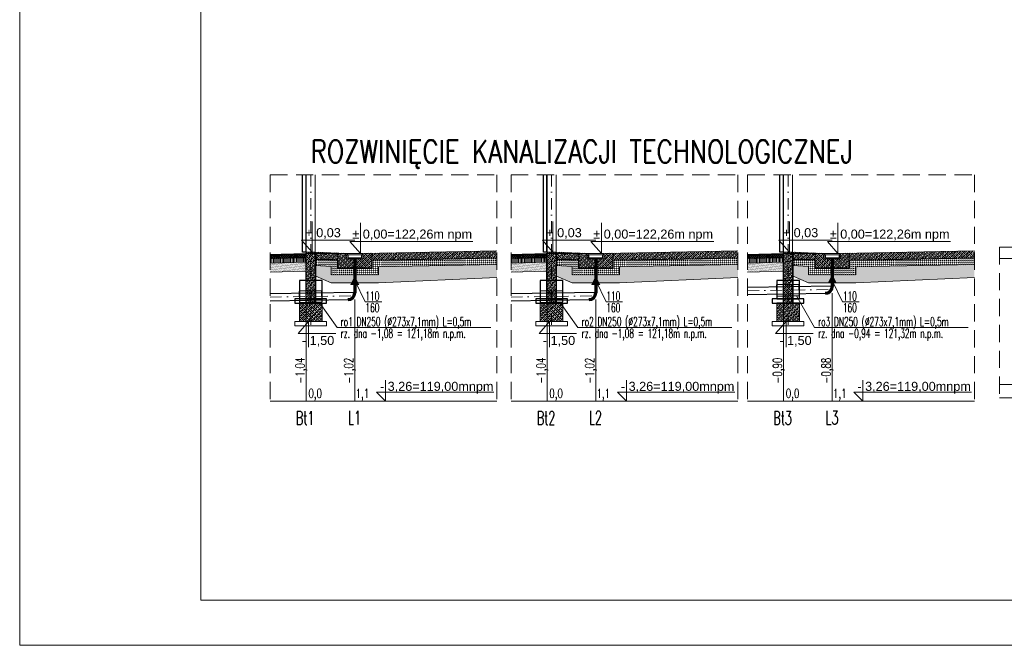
# Model space of a CAD drawing. Header units: millimetres. Extents: x 19155 to 23355, y 9986 to 12956.
# Tile 1 of 3: x 19155 to 21331, y 9986 to 11368. Entities that reach past the tile are written whole.
import ezdxf
from ezdxf.enums import TextEntityAlignment as Align

# ---------------------------------------------------------------- set-up
doc = ezdxf.new("R2010")
doc.units = ezdxf.units.MM
for name, pattern in [('DASHDOTX2', [50.8, 25.4, -12.7, 0, -12.7]), ('DASHED', [19.05, 12.7, -6.35]), ('KRESKOWA', [19.05, 12.7, -6.35])]:
    doc.linetypes.add(name, pattern=pattern)
for name, color, linetype, lineweight in [('A- osie', 7, 'DASHDOTX2', 5), ('A- teren', 7, 'Continuous', 20), ('A-izolacje', 7, 'KRESKOWA', 30), ('A-odwodnienie liniowe', 24, 'Continuous', 15), ('A-rzędne projektowane', 7, 'Continuous', 20), ('A-stolarka', 251, 'Continuous', 15), ('A-Tabelka', 7, 'Continuous', 18), ('A-teren', 7, 'Continuous', 30), ('A-WYMIARY', 7, 'Continuous', 9), ('A-wypełnienie', 252, 'Continuous', 9), ('A-ściany projektowane', 251, 'Continuous', 20), ('S-kan-sanit', 34, 'Continuous', 70), ('S-ks-pion-opis', 34, 'Continuous', 30), ('S-ks-rura_ochronna', 7, 'Continuous', 30), ('S-ks-rura_ochronna-opis', 7, 'Continuous', 20), ('S-ks-rury-opis', 34, 'Continuous', 20), ('S-stropy-profil', 7, 'Continuous', 20), ('S-stropy-rozwinięcie', 7, 'Continuous', 20)]:
    doc.layers.add(name, color=color, linetype=linetype, lineweight=lineweight)
doc.styles.add('OP.3', font='arial.ttf', dxfattribs={"height": 16})
doc.styles.add('SANIT', font='romans.shx', dxfattribs={"width": 0.7})
doc.dimstyles.new('profil-100', dxfattribs={"dimtxt": 20, "dimasz": 0, "dimexe": 10, "dimexo": 10, "dimgap": 2, "dimtad": 1, "dimjust": 2, "dimtih": 1, "dimtoh": 1, "dimdec": 1, "dimlfac": 0.01, "dimrnd": 0.1, "dimzin": 1, "dimtxsty": 'SANIT', "dimblk": 'NONE', "dimcen": 12.5, "dimse1": 1, "dimse2": 1, "dimsd1": 1, "dimsd2": 1, "dimclrd": 7, "dimclre": 7, "dimclrt": 256, "dimadec": 0, "dimazin": 0, "dimtfac": 1, "dimtdec": 1, "dimtofl": 0, "dimtmove": 0, "dimatfit": 2, "dimldrblk": 'NONE', "dimfxl": 0, "dimtolj": 1, "dimtzin": 0, "dimlwd": 0, "dimlwe": 20, "dimarcsym": 0})
doc.dimstyles.new('profil-100-rzedne', dxfattribs={"dimtxt": 20, "dimasz": 0, "dimexe": 10, "dimexo": 10, "dimgap": 0, "dimtad": 1, "dimjust": 1, "dimlfac": 0.01, "dimrnd": 0.0001, "dimzin": 1, "dimtxsty": 'SANIT', "dimblk": 'NONE', "dimcen": 12.5, "dimse1": 1, "dimse2": 1, "dimsd1": 1, "dimsd2": 1, "dimclrd": 7, "dimclre": 7, "dimclrt": 256, "dimadec": 0, "dimazin": 0, "dimtm": 1e-09, "dimtfac": 1, "dimtofl": 0, "dimtmove": 2, "dimatfit": 2, "dimldrblk": 'NONE', "dimfxl": 0, "dimtolj": 1, "dimtzin": 0, "dimlwd": 0, "dimlwe": 20, "dimarcsym": 0})
pattern_1 = [(45, (71.707, 4625.4756), (-4.490128, 4.490128), []), (45, (76.197, 4625.4756), (-4.490128, 4.490128), [3.175, -1.5875])]
pattern_2 = [(45, (604.13, 4625.4756), (-4.490128, 4.490128), []), (45, (608.62, 4625.4756), (-4.490128, 4.490128), [3.175, -1.5875])]
pattern_3 = [(45, (1126.693, 4625.4756), (-4.490128, 4.490128), []), (45, (1131.183, 4625.4756), (-4.490128, 4.490128), [3.175, -1.5875])]

# ---------------------------------------------------------------- blocks, each defined once
blk = doc.blocks.new('*D1457')
at = {"layer": 'Defpoints', "color": 0}
for p in [(19787.9, 10851.9), (19787.9, 10851.9), (19787.9, 10748.3)]:
    blk.add_point(p, dxfattribs=at)
at = {"layer": 'S-stropy-profil', "ltscale": 2, "insert": (19777.4, 10592.8), "char_height": 20, "attachment_point": 5, "rotation": 90, "style": 'SANIT'}
blk.add_mtext('\\A1;-1,04', dxfattribs=at)
blk = doc.blocks.new('_NONE')
at = {"color": 0, "linetype": 'ByBlock'}
blk.add_circle((0, 0), 0.25, dxfattribs=at)
blk = doc.blocks.new('*D1458')
at = {"layer": 'Defpoints', "color": 0}
blk.add_point((19791.1, 10525.9), dxfattribs=at)
blk.add_point((19791.1, 10525.9), dxfattribs=at)
blk.add_point((19791.1, 10525.9), dxfattribs=at)
at = {"layer": 'S-stropy-profil', "ltscale": 2, "insert": (19807.8, 10539.8), "char_height": 20, "attachment_point": 5, "style": 'SANIT'}
blk.add_mtext('\\A1;0,0', dxfattribs=at)
blk = doc.blocks.new('*D1463')
at = {"layer": 'Defpoints', "color": 0}
for p in [(19787.9, 10525.9), (19895.4, 10525.9), (19895.4, 10525.9)]:
    blk.add_point(p, dxfattribs=at)
at = {"layer": 'S-stropy-profil', "ltscale": 2, "insert": (19912.1, 10539.8), "char_height": 20, "attachment_point": 5, "style": 'SANIT'}
blk.add_mtext('\\A1;1,1', dxfattribs=at)
blk = doc.blocks.new('*D1468')
at = {"layer": 'Defpoints', "color": 0}
for p in [(19895.4, 10851.9), (19895.4, 10851.9), (19895.4, 10750.2)]:
    blk.add_point(p, dxfattribs=at)
at = {"layer": 'S-stropy-profil', "ltscale": 2, "insert": (19884.9, 10592.8), "char_height": 20, "attachment_point": 5, "rotation": 90, "style": 'SANIT'}
blk.add_mtext('\\A1;-1,02', dxfattribs=at)
blk = doc.blocks.new('*D1474')
at = {"layer": 'Defpoints', "color": 0}
for p in [(20320.3, 10851.9), (20320.3, 10851.9), (20320.3, 10748.3)]:
    blk.add_point(p, dxfattribs=at)
at = {"layer": 'S-stropy-profil', "ltscale": 2, "insert": (20309.9, 10592.8), "char_height": 20, "attachment_point": 5, "rotation": 90, "style": 'SANIT'}
blk.add_mtext('\\A1;-1,04', dxfattribs=at)
blk = doc.blocks.new('*D1475')
at = {"layer": 'Defpoints', "color": 0}
blk.add_point((20323.5, 10525.9), dxfattribs=at)
blk.add_point((20323.5, 10525.9), dxfattribs=at)
blk.add_point((20323.5, 10525.9), dxfattribs=at)
at = {"layer": 'S-stropy-profil', "ltscale": 2, "insert": (20340.2, 10539.8), "char_height": 20, "attachment_point": 5, "style": 'SANIT'}
blk.add_mtext('\\A1;0,0', dxfattribs=at)
blk = doc.blocks.new('*D1476')
at = {"layer": 'Defpoints', "color": 0}
for p in [(20320.3, 10525.9), (20427.8, 10525.9), (20427.8, 10525.9)]:
    blk.add_point(p, dxfattribs=at)
at = {"layer": 'S-stropy-profil', "ltscale": 2, "insert": (20444.5, 10539.8), "char_height": 20, "attachment_point": 5, "style": 'SANIT'}
blk.add_mtext('\\A1;1,1', dxfattribs=at)
blk = doc.blocks.new('*D1477')
at = {"layer": 'Defpoints', "color": 0}
for p in [(20427.8, 10851.9), (20427.8, 10851.9), (20427.8, 10750.2)]:
    blk.add_point(p, dxfattribs=at)
at = {"layer": 'S-stropy-profil', "ltscale": 2, "insert": (20417.4, 10592.8), "char_height": 20, "attachment_point": 5, "rotation": 90, "style": 'SANIT'}
blk.add_mtext('\\A1;-1,02', dxfattribs=at)
blk = doc.blocks.new('*D1478')
at = {"layer": 'Defpoints', "color": 0}
for p in [(20842.9, 10851.9), (20842.9, 10851.9), (20842.9, 10761.5)]:
    blk.add_point(p, dxfattribs=at)
at = {"layer": 'S-stropy-profil', "ltscale": 2, "insert": (20832.4, 10592.8), "char_height": 20, "attachment_point": 5, "rotation": 90, "style": 'SANIT'}
blk.add_mtext('\\A1;-0,90', dxfattribs=at)
blk = doc.blocks.new('*D1479')
at = {"layer": 'Defpoints', "color": 0}
blk.add_point((20846.1, 10525.9), dxfattribs=at)
blk.add_point((20846.1, 10525.9), dxfattribs=at)
blk.add_point((20846.1, 10525.9), dxfattribs=at)
at = {"layer": 'S-stropy-profil', "ltscale": 2, "insert": (20862.8, 10539.8), "char_height": 20, "attachment_point": 5, "style": 'SANIT'}
blk.add_mtext('\\A1;0,0', dxfattribs=at)
blk = doc.blocks.new('*D1480')
at = {"layer": 'Defpoints', "color": 0}
for p in [(20842.9, 10525.9), (20950.4, 10525.9), (20950.4, 10525.9)]:
    blk.add_point(p, dxfattribs=at)
at = {"layer": 'S-stropy-profil', "ltscale": 2, "insert": (20967, 10539.8), "char_height": 20, "attachment_point": 5, "style": 'SANIT'}
blk.add_mtext('\\A1;1,1', dxfattribs=at)
blk = doc.blocks.new('*D1481')
at = {"layer": 'Defpoints', "color": 0}
for p in [(20950.4, 10851.9), (20950.4, 10851.9), (20950.4, 10764.2)]:
    blk.add_point(p, dxfattribs=at)
at = {"layer": 'S-stropy-profil', "ltscale": 2, "insert": (20939.9, 10592.8), "char_height": 20, "attachment_point": 5, "rotation": 90, "style": 'SANIT'}
blk.add_mtext('\\A1;-0,88', dxfattribs=at)

msp = doc.modelspace()

# ---------------------------------------------------------------- hatches: boundary and pattern name
at = {"layer": 'A- teren', "lineweight": 9, "ltscale": 2, "transparency": 33554687}
h = msp.add_hatch(dxfattribs=at)
h.set_pattern_fill('ANSI37', color=8)
h.set_pattern_definition([(45, (71.7067, 4625.4756), (-2.24506403, 2.24506403), []), (135, (71.7067, 4625.4756), (-2.24506403, -2.24506403), [])])
h.paths.add_polyline_path([(19708.295, 10846.364), (19708.295, 10840.362), (19786.894, 10842.431), (19786.894, 10848.433)])
at = {"layer": 'A- teren', "lineweight": 13, "ltscale": 2, "transparency": 33554687}
h = msp.add_hatch(dxfattribs=at)
h.set_pattern_fill('ANSI31', color=8, angle=45)
h.set_pattern_definition([(90, (71.7067, 4625.4756), (-3.175, 2e-16), [])])
h.paths.add_polyline_path([(19708.295, 10840.362), (19708.295, 10830.358), (19786.894, 10832.427), (19786.894, 10842.431), (19777.394, 10842.181), (19717.394, 10840.601)])
at = {"layer": 'A- teren', "lineweight": 9, "ltscale": 2, "transparency": 33554687}
h = msp.add_hatch(dxfattribs=at)
h.set_pattern_fill('ANSI37', color=8)
h.set_pattern_definition([(45, (604.1297, 4625.4756), (-2.24506403, 2.24506403), []), (135, (604.1297, 4625.4756), (-2.24506403, -2.24506403), [])])
h.paths.add_polyline_path([(20240.718, 10846.364), (20240.718, 10840.362), (20319.317, 10842.431), (20319.317, 10848.433)])
at = {"layer": 'A- teren', "lineweight": 13, "ltscale": 2, "transparency": 33554687}
h = msp.add_hatch(dxfattribs=at)
h.set_pattern_fill('ANSI31', color=8, angle=45)
h.set_pattern_definition([(90, (604.1297, 4625.4756), (-3.175, 2e-16), [])])
h.paths.add_polyline_path([(20240.718, 10840.362), (20240.718, 10830.358), (20319.317, 10832.427), (20319.317, 10842.431), (20309.817, 10842.181), (20249.817, 10840.601)])
at = {"layer": 'A- teren', "lineweight": 9, "ltscale": 2, "transparency": 33554687}
h = msp.add_hatch(dxfattribs=at)
h.set_pattern_fill('ANSI37', color=8)
h.set_pattern_definition([(45, (1126.693, 4625.4756), (-2.24506403, 2.24506403), []), (135, (1126.693, 4625.4756), (-2.24506403, -2.24506403), [])])
h.paths.add_polyline_path([(20763.282, 10846.364), (20763.282, 10840.362), (20841.881, 10842.431), (20841.881, 10848.433)])
at = {"layer": 'A- teren', "lineweight": 13, "ltscale": 2, "transparency": 33554687}
h = msp.add_hatch(dxfattribs=at)
h.set_pattern_fill('ANSI31', color=8, angle=45)
h.set_pattern_definition([(90, (1126.693, 4625.4756), (-3.175, 2e-16), [])])
h.paths.add_polyline_path([(20763.282, 10840.362), (20763.282, 10830.358), (20841.881, 10832.427), (20841.881, 10842.431), (20832.381, 10842.181), (20772.381, 10840.601)])
at = {"layer": 'A- teren', "ltscale": 2, "transparency": 33554687}
h = msp.add_hatch(dxfattribs=at)
h.set_pattern_fill('DOTS', color=8, angle=182)
h.set_pattern_definition([(182, (71.7067, 4625.4756), (-0.73786352, -1.61423441), [0, -1.5875])])
h.paths.add_polyline_path([(19708.295, 10830.358), (19708.295, 10810.351), (19786.894, 10812.421), (19786.894, 10832.427)])
h = msp.add_hatch(dxfattribs=at)
h.set_pattern_fill('DOTS', color=8, angle=182)
h.set_pattern_definition([(182, (604.1297, 4625.4756), (-0.73786352, -1.61423441), [0, -1.5875])])
h.paths.add_polyline_path([(20240.718, 10830.358), (20240.718, 10810.351), (20319.317, 10812.421), (20319.317, 10832.427)])
h = msp.add_hatch(dxfattribs=at)
h.set_pattern_fill('DOTS', color=8, angle=182)
h.set_pattern_definition([(182, (1126.693, 4625.4756), (-0.73786352, -1.61423441), [0, -1.5875])])
h.paths.add_polyline_path([(20763.282, 10830.358), (20763.282, 10810.351), (20841.881, 10812.421), (20841.881, 10832.427)])
at = {"layer": 'A-WYMIARY', "ltscale": 2, "transparency": 33554687}
h = msp.add_hatch(dxfattribs=at)
h.set_pattern_fill('AR-SAND', color=256, scale=0.2, angle=45)
h.set_pattern_definition([(82.5, (71.707, 4625.476), (-7.147627, 6.6950698), [0, -7.7216, 0, -8.636, 0, -8.255]), (52.5, (71.707, 4625.476), (-3.7802186, 16.494657), [0, -4.1656, 0, -6.9596, 0, -2.667]), (12.5, (67.2884, 4621.057), (11.1659965, 11.2066462), [0, -2.54, 0, -9.144, 0, -11.938]), (2.5, (67.288, 4621.057), (7.645622, 13.951016), [0, -1.27, 0, -5.9944, 0, -6.858])])
h.paths.add_polyline_path([(20209.496, 10798.43), (19947.894, 10786.854), (19842.894, 10786.854), (19808.894, 10801.854), (19808.851, 10824.813), (19842.894, 10823.354), (19842.894, 10801.854), (19947.894, 10801.854), (19947.894, 10822.508), (20209.496, 10827.392)])
h = msp.add_hatch(dxfattribs=at)
h.set_pattern_fill('AR-SAND', color=256, scale=0.2, angle=45)
h.set_pattern_definition([(82.5, (604.13, 4625.476), (-7.147627, 6.6950698), [0, -7.7216, 0, -8.636, 0, -8.255]), (52.5, (604.13, 4625.476), (-3.7802186, 16.494657), [0, -4.1656, 0, -6.9596, 0, -2.667]), (12.5, (599.711, 4621.057), (11.1659965, 11.2066462), [0, -2.54, 0, -9.144, 0, -11.938]), (2.5, (599.711, 4621.057), (7.645622, 13.951016), [0, -1.27, 0, -5.9944, 0, -6.858])])
h.paths.add_polyline_path([(20741.919, 10798.43), (20480.317, 10786.854), (20375.317, 10786.854), (20341.317, 10801.854), (20341.274, 10824.813), (20375.317, 10823.354), (20375.317, 10801.854), (20480.317, 10801.854), (20480.317, 10822.508), (20741.919, 10827.392)])
h = msp.add_hatch(dxfattribs=at)
h.set_pattern_fill('AR-SAND', color=256, scale=0.2, angle=45)
h.set_pattern_definition([(82.5, (1126.693, 4625.476), (-7.147627, 6.6950698), [0, -7.7216, 0, -8.636, 0, -8.255]), (52.5, (1126.693, 4625.476), (-3.7802186, 16.494657), [0, -4.1656, 0, -6.9596, 0, -2.667]), (12.5, (1122.275, 4621.057), (11.1659965, 11.2066462), [0, -2.54, 0, -9.144, 0, -11.938]), (2.5, (1122.275, 4621.057), (7.645622, 13.951016), [0, -1.27, 0, -5.9944, 0, -6.858])])
h.paths.add_polyline_path([(21264.482, 10798.43), (21002.881, 10786.854), (20897.881, 10786.854), (20863.881, 10801.854), (20863.838, 10824.813), (20897.881, 10823.354), (20897.881, 10801.854), (21002.881, 10801.854), (21002.881, 10822.508), (21264.482, 10827.392)])
at = {"layer": 'A-wypełnienie', "ltscale": 2, "transparency": 33554687}
h = msp.add_hatch(dxfattribs=at)
h.set_pattern_fill('ANSI33', color=253)
h.set_pattern_definition([(45, (196.707, 4622.849), (-4.490128, 4.490128), []), (45, (201.197, 4622.849), (-4.490128, 4.490128), [3.175, -1.5875])])
h.paths.add_polyline_path([(20209.496, 10842.391), (19932.894, 10837.228), (19933.894, 10852.185), (20209.496, 10857.377)])
h = msp.add_hatch(dxfattribs=at)
h.set_pattern_fill('ANSI33', color=253)
h.set_pattern_definition([(45, (729.13, 4622.849), (-4.490128, 4.490128), []), (45, (733.62, 4622.849), (-4.490128, 4.490128), [3.175, -1.5875])])
h.paths.add_polyline_path([(20741.919, 10842.391), (20465.317, 10837.228), (20466.317, 10852.185), (20741.919, 10857.377)])
h = msp.add_hatch(dxfattribs=at)
h.set_pattern_fill('ANSI33', color=253)
h.set_pattern_definition([(45, (1251.693, 4622.849), (-4.490128, 4.490128), []), (45, (1256.183, 4622.849), (-4.490128, 4.490128), [3.175, -1.5875])])
h.paths.add_polyline_path([(21264.482, 10842.391), (20987.881, 10837.228), (20988.881, 10852.185), (21264.482, 10857.377)])
h = msp.add_hatch(dxfattribs=at)
h.set_pattern_fill('ANSI33', color=253)
h.set_pattern_definition(pattern_1)
h.paths.add_polyline_path([(19787.894, 10851.934), (19787.894, 10850.949), (19787.894, 10849.964), (19787.894, 10848.964), (19787.894, 10741.854), (19797.894, 10741.854), (19797.894, 10854.854), (19787.894, 10854.854), (19787.894, 10852.461)])
h.paths.add_polyline_path([(19807.894, 10839.854), (19807.894, 10854.854), (19797.894, 10854.854), (19797.894, 10741.854), (19807.894, 10741.854), (19807.894, 10824.854)])
h.paths.add_polyline_path([(19822.894, 10741.854), (19797.894, 10741.854), (19797.894, 10701.854), (19822.894, 10701.854)])
h.paths.add_polyline_path([(19797.894, 10701.854), (19797.894, 10741.854), (19772.894, 10741.854), (19772.894, 10701.854)])
h = msp.add_hatch(dxfattribs=at)
h.set_pattern_fill('ANSI33', color=253)
h.set_pattern_definition([(45, (71.707, 4625.4756), (-4.490128, 4.490128), []), (45, (76.197, 4625.4756), (-4.490128, 4.490128), [3.175, -1.5875])])
h.paths.add_polyline_path([(19808.894, 10839.812), (19857.894, 10837.712), (19857.894, 10852.712), (19808.894, 10854.812)])
h = msp.add_hatch(dxfattribs=at)
h.set_pattern_fill('DASH', color=253, angle=45)
h.set_pattern_definition([(45, (71.7067, 4549.022), (0, 4.49012806), [3.175, -3.175])])
h.paths.add_polyline_path([(20209.496, 10827.391), (20209.496, 10841.391), (19932.863, 10836.227), (19932.894, 10818.854), (19857.394, 10819.354), (19857.894, 10836.711), (19808.894, 10838.811), (19808.894, 10824.812), (19842.894, 10823.354), (19842.894, 10804.854), (19947.894, 10804.854), (19947.894, 10822.508), (20209.192, 10827.385)], is_closed=False)
h = msp.add_hatch(dxfattribs=at)
h.set_pattern_fill('ANSI33', color=253)
h.set_pattern_definition(pattern_1)
h.paths.add_polyline_path([(19877.894, 10848.854), (19877.894, 10851.854), (19857.894, 10852.712), (19857.894, 10841.854), (19877.894, 10841.854)])
h.paths.add_polyline_path([(19932.894, 10837.228), (19932.894, 10841.854), (19912.894, 10841.854), (19912.894, 10839.854), (19877.894, 10839.854), (19877.894, 10841.854), (19857.894, 10841.854), (19857.894, 10837.712), (19857.894, 10837.211), (19857.894, 10836.711), (19857.894, 10819.854), (19932.894, 10819.854), (19932.894, 10836.228), (19932.894, 10836.728)])
h.paths.add_polyline_path([(19912.894, 10841.854), (19932.894, 10841.854), (19932.894, 10852.228), (19912.894, 10851.854)])
h = msp.add_hatch(dxfattribs=at)
h.set_pattern_fill('ANSI33', color=253)
h.set_pattern_definition(pattern_2)
h.paths.add_polyline_path([(20320.317, 10851.934), (20320.317, 10850.949), (20320.317, 10849.964), (20320.317, 10848.964), (20320.317, 10741.854), (20330.317, 10741.854), (20330.317, 10854.854), (20320.317, 10854.854), (20320.317, 10852.461)])
h.paths.add_polyline_path([(20340.317, 10839.854), (20340.317, 10854.854), (20330.317, 10854.854), (20330.317, 10741.854), (20340.317, 10741.854), (20340.317, 10824.854)])
h.paths.add_polyline_path([(20355.317, 10741.854), (20330.317, 10741.854), (20330.317, 10701.854), (20355.317, 10701.854)])
h.paths.add_polyline_path([(20330.317, 10701.854), (20330.317, 10741.854), (20305.317, 10741.854), (20305.317, 10701.854)])
h = msp.add_hatch(dxfattribs=at)
h.set_pattern_fill('ANSI33', color=253)
h.set_pattern_definition([(45, (604.13, 4625.4756), (-4.490128, 4.490128), []), (45, (608.62, 4625.4756), (-4.490128, 4.490128), [3.175, -1.5875])])
h.paths.add_polyline_path([(20341.317, 10839.812), (20390.317, 10837.712), (20390.317, 10852.712), (20341.317, 10854.812)])
h = msp.add_hatch(dxfattribs=at)
h.set_pattern_fill('DASH', color=253, angle=45)
h.set_pattern_definition([(45, (604.1297, 4549.022), (0, 4.49012806), [3.175, -3.175])])
h.paths.add_polyline_path([(20741.919, 10827.391), (20741.919, 10841.391), (20465.286, 10836.227), (20465.317, 10818.854), (20389.817, 10819.354), (20390.317, 10836.711), (20341.317, 10838.811), (20341.317, 10824.812), (20375.317, 10823.354), (20375.317, 10804.854), (20480.317, 10804.854), (20480.317, 10822.508), (20741.615, 10827.385)], is_closed=False)
h = msp.add_hatch(dxfattribs=at)
h.set_pattern_fill('ANSI33', color=253)
h.set_pattern_definition(pattern_2)
h.paths.add_polyline_path([(20410.317, 10848.854), (20410.317, 10851.854), (20390.317, 10852.712), (20390.317, 10841.854), (20410.317, 10841.854)])
h.paths.add_polyline_path([(20465.317, 10837.228), (20465.317, 10841.854), (20445.317, 10841.854), (20445.317, 10839.854), (20410.317, 10839.854), (20410.317, 10841.854), (20390.317, 10841.854), (20390.317, 10837.712), (20390.317, 10837.211), (20390.317, 10836.711), (20390.317, 10819.854), (20465.317, 10819.854), (20465.317, 10836.228), (20465.317, 10836.728)])
h.paths.add_polyline_path([(20445.317, 10841.854), (20465.317, 10841.854), (20465.317, 10852.228), (20445.317, 10851.854)])
h = msp.add_hatch(dxfattribs=at)
h.set_pattern_fill('ANSI33', color=253)
h.set_pattern_definition(pattern_3)
h.paths.add_polyline_path([(20842.881, 10851.934), (20842.881, 10850.949), (20842.881, 10849.964), (20842.881, 10848.964), (20842.881, 10741.854), (20852.881, 10741.854), (20852.881, 10854.854), (20842.881, 10854.854), (20842.881, 10852.461)])
h.paths.add_polyline_path([(20862.881, 10839.854), (20862.881, 10854.854), (20852.881, 10854.854), (20852.881, 10741.854), (20862.881, 10741.854), (20862.881, 10824.854)])
h.paths.add_polyline_path([(20877.881, 10741.854), (20852.881, 10741.854), (20852.881, 10701.854), (20877.881, 10701.854)])
h.paths.add_polyline_path([(20852.881, 10701.854), (20852.881, 10741.854), (20827.881, 10741.854), (20827.881, 10701.854)])
h = msp.add_hatch(dxfattribs=at)
h.set_pattern_fill('ANSI33', color=253)
h.set_pattern_definition([(45, (1126.693, 4625.4756), (-4.490128, 4.490128), []), (45, (1131.183, 4625.4756), (-4.490128, 4.490128), [3.175, -1.5875])])
h.paths.add_polyline_path([(20863.881, 10839.812), (20912.881, 10837.712), (20912.881, 10852.712), (20863.881, 10854.812)])
h = msp.add_hatch(dxfattribs=at)
h.set_pattern_fill('DASH', color=253, angle=45)
h.set_pattern_definition([(45, (1126.693, 4549.022), (0, 4.49012806), [3.175, -3.175])])
h.paths.add_polyline_path([(21264.482, 10827.391), (21264.482, 10841.391), (20987.849, 10836.227), (20987.881, 10818.854), (20912.381, 10819.354), (20912.881, 10836.711), (20863.881, 10838.811), (20863.881, 10824.812), (20897.881, 10823.354), (20897.881, 10804.854), (21002.881, 10804.854), (21002.881, 10822.508), (21264.178, 10827.385)], is_closed=False)
h = msp.add_hatch(dxfattribs=at)
h.set_pattern_fill('ANSI33', color=253)
h.set_pattern_definition(pattern_3)
h.paths.add_polyline_path([(20932.881, 10848.854), (20932.881, 10851.854), (20912.881, 10852.712), (20912.881, 10841.854), (20932.881, 10841.854)])
h.paths.add_polyline_path([(20987.881, 10837.228), (20987.881, 10841.854), (20967.881, 10841.854), (20967.881, 10839.854), (20932.881, 10839.854), (20932.881, 10841.854), (20912.881, 10841.854), (20912.881, 10837.712), (20912.881, 10837.211), (20912.881, 10836.711), (20912.881, 10819.854), (20987.881, 10819.854), (20987.881, 10836.228), (20987.881, 10836.728)])
h.paths.add_polyline_path([(20967.881, 10841.854), (20987.881, 10841.854), (20987.881, 10852.228), (20967.881, 10851.854)])

# ---------------------------------------------------------------- linework, layer by layer
at = {"layer": 'A- osie'}
for p, q in [((19797.894, 11025.19), (19797.894, 10691.854)), ((20330.317, 11025.19), (20330.317, 10691.854)), ((20852.881, 11025.19), (20852.881, 10691.854))]:
    msp.add_line(p, q, dxfattribs=at)
at = {"layer": 'A-izolacje', "linetype": 'Continuous', "lineweight": 15}
for p, q in [((19786.894, 10741.854), (19786.894, 10852.434)), ((19808.894, 10741.854), (19808.894, 10854.812)), ((20319.317, 10741.854), (20319.317, 10852.434)), ((20341.317, 10741.854), (20341.317, 10854.812)), ((20841.881, 10741.854), (20841.881, 10852.434)), ((20863.881, 10741.854), (20863.881, 10854.812)), ((19822.894, 10742.832), (19772.857, 10742.832)), ((20355.317, 10742.832), (20305.28, 10742.832)), ((20877.881, 10742.832), (20827.844, 10742.832))]:
    msp.add_line(p, q, dxfattribs=at)
at = {"layer": 'A-izolacje', "ltscale": 0.5, "const_width": 1}
for points in [[(19787.394, 10741.854), (19787.394, 10852.448)], [(19808.394, 10741.854), (19808.394, 10854.833)], [(19808.873, 10839.312), (19857.894, 10837.211)], [(19857.394, 10837.733), (19857.394, 10819.354), (19933.394, 10819.354), (19933.394, 10837.237)], [(19932.894, 10836.728), (20209.496, 10841.891)], [(20319.817, 10741.854), (20319.817, 10852.448)], [(20340.817, 10741.854), (20340.817, 10854.833)], [(20341.296, 10839.312), (20390.317, 10837.211)], [(20389.817, 10837.733), (20389.817, 10819.354), (20465.817, 10819.354), (20465.817, 10837.237)], [(20465.317, 10836.728), (20741.919, 10841.891)], [(20842.381, 10741.854), (20842.381, 10852.448)], [(20863.381, 10741.854), (20863.381, 10854.833)], [(20863.859, 10839.312), (20912.881, 10837.211)], [(20912.381, 10837.733), (20912.381, 10819.354), (20988.381, 10819.354), (20988.381, 10837.237)], [(20987.881, 10836.728), (21264.482, 10841.891)], [(19822.894, 10742.354), (19772.857, 10742.354)], [(20355.317, 10742.354), (20305.28, 10742.354)], [(20877.881, 10742.354), (20827.844, 10742.354)]]:
    msp.add_lwpolyline(points, dxfattribs=at)
at = {"layer": 'A-izolacje', "linetype": 'Continuous', "lineweight": 15}
for points in [[(19808.851, 10838.813), (19857.894, 10836.711)], [(19856.894, 10837.754), (19856.894, 10818.854), (19933.894, 10818.854), (19933.894, 10837.246)], [(19932.894, 10836.228), (20209.496, 10841.391)], [(20341.274, 10838.813), (20390.317, 10836.711)], [(20389.317, 10837.754), (20389.317, 10818.854), (20466.317, 10818.854), (20466.317, 10837.246)], [(20465.317, 10836.228), (20741.919, 10841.391)], [(20863.838, 10838.813), (20912.881, 10836.711)], [(20911.881, 10837.754), (20911.881, 10818.854), (20988.881, 10818.854), (20988.881, 10837.246)], [(20987.881, 10836.228), (21264.482, 10841.391)]]:
    msp.add_lwpolyline(points, dxfattribs=at)
at = {"layer": 'A-odwodnienie liniowe'}
for p, q in [((19877.894, 10851.854), (19907.894, 10851.854)), ((19877.894, 10848.854), (19907.894, 10848.854)), ((20410.317, 10851.854), (20440.317, 10851.854)), ((20410.317, 10848.854), (20440.317, 10848.854)), ((20932.881, 10851.854), (20962.881, 10851.854)), ((20932.881, 10848.854), (20962.881, 10848.854))]:
    msp.add_line(p, q, dxfattribs=at)
at = {"layer": 'A-odwodnienie liniowe', "ltscale": 2}
for p, q in [((19878.394, 10851.854), (19878.394, 10848.854)), ((19912.394, 10851.854), (19912.394, 10848.854)), ((20410.817, 10851.854), (20410.817, 10848.854)), ((20444.817, 10851.854), (20444.817, 10848.854)), ((20933.381, 10851.854), (20933.381, 10848.854)), ((20967.381, 10851.854), (20967.381, 10848.854))]:
    msp.add_line(p, q, dxfattribs=at)
at = {"layer": 'A-odwodnienie liniowe', "lineweight": 20, "ltscale": 2}
for points in [[(19877.894, 10851.854), (19877.894, 10839.854), (19912.894, 10839.854), (19912.894, 10851.854), (19912.394, 10851.854), (19912.394, 10848.854), (19910.394, 10848.854), (19910.394, 10842.354), (19880.394, 10842.354), (19880.394, 10848.854), (19878.394, 10848.854), (19878.394, 10851.854), (19877.894, 10851.854)], [(20410.317, 10851.854), (20410.317, 10839.854), (20445.317, 10839.854), (20445.317, 10851.854), (20444.817, 10851.854), (20444.817, 10848.854), (20442.817, 10848.854), (20442.817, 10842.354), (20412.817, 10842.354), (20412.817, 10848.854), (20410.817, 10848.854), (20410.817, 10851.854), (20410.317, 10851.854)], [(20932.881, 10851.854), (20932.881, 10839.854), (20967.881, 10839.854), (20967.881, 10851.854), (20967.381, 10851.854), (20967.381, 10848.854), (20965.381, 10848.854), (20965.381, 10842.354), (20935.381, 10842.354), (20935.381, 10848.854), (20933.381, 10848.854), (20933.381, 10851.854), (20932.881, 10851.854)]]:
    msp.add_lwpolyline(points, dxfattribs=at)
at = {"layer": 'A-odwodnienie liniowe', "ltscale": 2}
for points in [[(19878.894, 10851.854), (19911.894, 10851.854), (19911.894, 10848.854), (19878.894, 10848.854)], [(19880.394, 10848.854), (19880.394, 10848.854), (19880.394, 10842.354), (19910.394, 10842.354), (19910.394, 10848.854)], [(20411.317, 10851.854), (20444.317, 10851.854), (20444.317, 10848.854), (20411.317, 10848.854)], [(20412.817, 10848.854), (20412.817, 10848.854), (20412.817, 10842.354), (20442.817, 10842.354), (20442.817, 10848.854)], [(20933.881, 10851.854), (20966.881, 10851.854), (20966.881, 10848.854), (20933.881, 10848.854)], [(20935.381, 10848.854), (20935.381, 10848.854), (20935.381, 10842.354), (20965.381, 10842.354), (20965.381, 10848.854)]]:
    msp.add_lwpolyline(points, close=True, dxfattribs=at)
at = {"layer": 'A-rzędne projektowane'}
for points in [[(19800.89, 10922.57), (19800.89, 10854.952), (19777.567, 10881.5), (19895.388, 10881.5)], [(20333.313, 10922.57), (20333.313, 10854.952), (20309.99, 10881.5), (20427.811, 10881.5)], [(20855.877, 10922.57), (20855.877, 10854.952), (20832.553, 10881.5), (20950.374, 10881.5)], [(19907.894, 10919.473), (19907.894, 10851.854), (19884.571, 10878.403), (20156.506, 10878.403)], [(20440.317, 10919.473), (20440.317, 10851.854), (20416.994, 10878.403), (20688.929, 10878.403)], [(20962.881, 10919.473), (20962.881, 10851.854), (20939.557, 10878.403), (21211.492, 10878.403)], [(19793.348, 10644.586), (19793.348, 10701.854), (19770.025, 10675.306), (19853.097, 10675.306)], [(20325.771, 10644.586), (20325.771, 10701.854), (20302.448, 10675.306), (20385.52, 10675.306)], [(20848.335, 10644.586), (20848.335, 10701.854), (20825.011, 10675.306), (20908.084, 10675.306)]]:
    msp.add_lwpolyline(points, dxfattribs=at)
at = {"layer": 'A-stolarka', "lineweight": 30}
for points in [[(19786.879, 11025.19), (19786.879, 10854.838), (19779.879, 10854.838), (19779.879, 11025.19)], [(20319.302, 11025.19), (20319.302, 10854.838), (20312.302, 10854.838), (20312.302, 11025.19)], [(20841.866, 11025.19), (20841.866, 10854.838), (20834.866, 10854.838), (20834.866, 11025.19)]]:
    msp.add_lwpolyline(points, dxfattribs=at)
at = {"layer": 'A-Tabelka'}
for points in [[(19154.846, 9986.178), (23354.846, 9986.178), (23354.846, 12956.178), (19154.846, 12956.178)], [(19554.846, 10086.178), (23254.846, 10086.178), (23254.846, 12856.178), (19554.846, 12856.178)]]:
    msp.add_lwpolyline(points, close=True, dxfattribs=at)
at = {"layer": 'A-teren', "lineweight": 15}
for p, q in [((19786.894, 10848.433), (19708.295, 10846.364)), ((19786.894, 10842.431), (19708.295, 10840.362)), ((20319.317, 10848.433), (20240.718, 10846.364)), ((20319.317, 10842.431), (20240.718, 10840.362)), ((20841.881, 10848.433), (20763.282, 10846.364)), ((20841.881, 10842.431), (20763.282, 10840.362)), ((19786.894, 10832.427), (19708.295, 10830.358)), ((20319.317, 10832.427), (20240.718, 10830.358)), ((20841.881, 10832.427), (20763.282, 10830.358)), ((19786.894, 10812.421), (19708.295, 10810.351)), ((20319.317, 10812.421), (20240.718, 10810.351)), ((20841.881, 10812.421), (20763.282, 10810.351))]:
    msp.add_line(p, q, dxfattribs=at)
at = {"layer": 'A-teren', "const_width": 1}
for points in [[(19787.894, 10851.934), (19708.295, 10849.838)], [(19787.921, 10850.95), (19708.295, 10848.854)], [(19787.947, 10849.966), (19708.295, 10847.869)], [(19787.973, 10848.966), (19708.295, 10846.868)], [(20320.317, 10851.934), (20240.718, 10849.838)], [(20320.344, 10850.95), (20240.718, 10848.854)], [(20320.37, 10849.966), (20240.718, 10847.869)], [(20320.396, 10848.966), (20240.718, 10846.868)], [(20842.881, 10851.934), (20763.282, 10849.838)], [(20842.907, 10850.95), (20763.282, 10848.854)], [(20842.933, 10849.966), (20763.282, 10847.869)], [(20842.959, 10848.966), (20763.282, 10846.868)]]:
    msp.add_lwpolyline(points, dxfattribs=at)
at = {"layer": 'A-ściany projektowane', "lineweight": 15}
for p, q in [((19787.894, 10854.854), (19787.894, 11025.19)), ((19807.894, 10854.854), (19807.894, 11025.19)), ((20320.317, 10854.854), (20320.317, 11025.19)), ((20340.317, 10854.854), (20340.317, 11025.19)), ((20842.881, 10854.854), (20842.881, 11025.19)), ((20862.881, 10854.854), (20862.881, 11025.19)), ((19807.894, 10839.854), (19857.894, 10837.712)), ((19877.894, 10851.854), (19877.894, 10839.854)), ((19912.894, 10851.854), (19912.894, 10839.854)), ((20209.496, 10842.391), (19932.894, 10837.228)), ((20340.317, 10839.854), (20390.317, 10837.712)), ((20410.317, 10851.854), (20410.317, 10839.854)), ((20445.317, 10851.854), (20445.317, 10839.854)), ((20741.919, 10842.391), (20465.317, 10837.228)), ((20862.881, 10839.854), (20912.881, 10837.712)), ((20932.881, 10851.854), (20932.881, 10839.854)), ((20967.881, 10851.854), (20967.881, 10839.854)), ((21264.482, 10842.391), (20987.881, 10837.228)), ((19807.894, 10824.854), (19842.894, 10823.354)), ((20209.496, 10827.391), (19947.894, 10822.508)), ((20340.317, 10824.854), (20375.317, 10823.354)), ((20741.919, 10827.391), (20480.317, 10822.508)), ((20862.881, 10824.854), (20897.881, 10823.354)), ((21264.482, 10827.391), (21002.881, 10822.508)), ((19842.894, 10786.854), (19808.894, 10801.854)), ((19947.894, 10786.854), (20209.496, 10798.396)), ((20375.317, 10786.854), (20341.317, 10801.854)), ((20480.317, 10786.854), (20741.919, 10798.396)), ((20897.881, 10786.854), (20863.881, 10801.854)), ((21002.881, 10786.854), (21264.482, 10798.396)), ((19842.894, 10786.854), (19947.894, 10786.854)), ((20375.317, 10786.854), (20480.317, 10786.854)), ((20897.881, 10786.854), (21002.881, 10786.854))]:
    msp.add_line(p, q, dxfattribs=at)
at = {"layer": 'A-ściany projektowane'}
for p, q in [((20209.496, 10857.391), (19912.894, 10851.854)), ((20741.919, 10857.391), (20445.317, 10851.854)), ((21264.482, 10857.391), (20967.881, 10851.854)), ((19787.894, 10854.854), (19787.894, 10741.854)), ((19807.894, 10854.854), (19877.894, 10851.854)), ((20320.317, 10854.854), (20320.317, 10741.854)), ((20340.317, 10854.854), (20410.317, 10851.854)), ((20842.881, 10854.854), (20842.881, 10741.854)), ((20862.881, 10854.854), (20932.881, 10851.854)), ((19772.894, 10741.854), (19772.894, 10701.854)), ((19772.894, 10741.854), (19822.894, 10741.854)), ((19822.894, 10741.854), (19822.894, 10701.854)), ((20305.317, 10741.854), (20305.317, 10701.854)), ((20305.317, 10741.854), (20355.317, 10741.854)), ((20355.317, 10741.854), (20355.317, 10701.854)), ((20827.881, 10741.854), (20827.881, 10701.854)), ((20827.881, 10741.854), (20877.881, 10741.854)), ((20877.881, 10741.854), (20877.881, 10701.854)), ((19772.894, 10701.854), (19822.894, 10701.854)), ((20305.317, 10701.854), (20355.317, 10701.854)), ((20827.881, 10701.854), (20877.881, 10701.854))]:
    msp.add_line(p, q, dxfattribs=at)
for points in [[(19807.894, 10854.854), (19787.894, 10854.854)], [(19807.894, 10741.854), (19807.894, 10854.854)], [(20340.317, 10854.854), (20320.317, 10854.854)], [(20340.317, 10741.854), (20340.317, 10854.854)], [(20862.881, 10854.854), (20842.881, 10854.854)], [(20862.881, 10741.854), (20862.881, 10854.854)]]:
    msp.add_lwpolyline(points, dxfattribs=at)
for points in [[(19877.894, 10851.854), (19857.894, 10852.712), (19857.894, 10819.854), (19932.894, 10819.854), (19932.894, 10852.228), (19912.894, 10851.854), (19912.894, 10839.854), (19877.894, 10839.854)], [(20410.317, 10851.854), (20390.317, 10852.712), (20390.317, 10819.854), (20465.317, 10819.854), (20465.317, 10852.228), (20445.317, 10851.854), (20445.317, 10839.854), (20410.317, 10839.854)], [(20932.881, 10851.854), (20912.881, 10852.712), (20912.881, 10819.854), (20987.881, 10819.854), (20987.881, 10852.228), (20967.881, 10851.854), (20967.881, 10839.854), (20932.881, 10839.854)]]:
    msp.add_lwpolyline(points, close=True, dxfattribs=at)
at = {"layer": 'A-ściany projektowane', "lineweight": 15}
for points in [[(19842.894, 10823.354), (19842.894, 10804.854), (19947.894, 10804.854), (19947.894, 10822.508)], [(20375.317, 10823.354), (20375.317, 10804.854), (20480.317, 10804.854), (20480.317, 10822.508)], [(20897.881, 10823.354), (20897.881, 10804.854), (21002.881, 10804.854), (21002.881, 10822.508)], [(19772.894, 10701.854), (19762.894, 10701.854), (19762.894, 10691.854), (19822.894, 10691.854), (19832.894, 10691.854), (19832.894, 10701.854), (19772.894, 10701.854)], [(20305.317, 10701.854), (20295.317, 10701.854), (20295.317, 10691.854), (20355.317, 10691.854), (20365.317, 10691.854), (20365.317, 10701.854), (20305.317, 10701.854)], [(20827.881, 10701.854), (20817.881, 10701.854), (20817.881, 10691.854), (20877.881, 10691.854), (20887.881, 10691.854), (20887.881, 10701.854), (20827.881, 10701.854)]]:
    msp.add_lwpolyline(points, dxfattribs=at)
at = {"layer": 'Defpoints', "color": 1, "lineweight": 30, "ltscale": 2}
for points in [[(19772.894, 10751.854), (19822.894, 10751.854), (19822.894, 10791.854), (19772.894, 10791.854)], [(20305.317, 10751.854), (20355.317, 10751.854), (20355.317, 10791.854), (20305.317, 10791.854)], [(20827.881, 10751.854), (20877.881, 10751.854), (20877.881, 10791.854), (20827.881, 10791.854)], [(19762.894, 10741.854), (19832.894, 10741.854), (19832.894, 10751.854), (19762.894, 10751.854)], [(20295.317, 10741.854), (20365.317, 10741.854), (20365.317, 10751.854), (20295.317, 10751.854)], [(20817.881, 10741.854), (20887.881, 10741.854), (20887.881, 10751.854), (20817.881, 10751.854)]]:
    msp.add_lwpolyline(points, close=True, dxfattribs=at)
at = {"layer": 'S-kan-sanit', "ltscale": 2}
for p, q in [((19895.394, 10839.854), (19895.394, 10764.942)), ((20427.817, 10839.854), (20427.817, 10764.942)), ((20950.381, 10839.854), (20950.381, 10778.942))]:
    msp.add_line(p, q, dxfattribs=at)
at = {"layer": 'S-kan-sanit', "lineweight": 30, "ltscale": 2}
for p, q in [((20763.282, 10777.36), (20950.141, 10780.163)), ((19708.295, 10763.36), (19895.154, 10766.163)), ((19708.295, 10747.359), (19880.619, 10749.944)), ((20240.718, 10763.36), (20427.577, 10766.163)), ((20240.718, 10747.359), (20413.042, 10749.944)), ((20763.282, 10761.359), (20935.606, 10763.944))]:
    msp.add_line(p, q, dxfattribs=at)
at = {"layer": 'S-kan-sanit', "linetype": 'DASHDOTX2', "lineweight": 20}
for p, q in [((20763.282, 10769.36), (20950.261, 10772.164)), ((19708.295, 10755.36), (19895.274, 10758.164)), ((20240.718, 10755.36), (20427.697, 10758.164))]:
    msp.add_line(p, q, dxfattribs=at)
at = {"layer": 'S-kan-sanit'}
for points in [[(20950.381, 10785.961, 20, 0, 0), (20950.381, 10805.961, 0, 0, 0)], [(19895.394, 10782.396, 20, 0, 0), (19895.394, 10802.396, 0, 0, 0)], [(20427.817, 10782.396, 20, 0, 0), (20427.817, 10802.396, 0, 0, 0)]]:
    msp.add_lwpolyline(points, format="xyseb", dxfattribs=at)
at = {"layer": 'S-kan-sanit', "ltscale": 2}
for centre in [(20935.381, 10778.942), (19880.394, 10764.942), (20412.817, 10764.942)]:
    msp.add_arc(centre, 15, 270.859372, 0, dxfattribs=at)
at = {"layer": 'S-ks-rura_ochronna', "color": 7, "lineweight": 30}
for points in [[(20827.883, 10757.827), (20877.878, 10758.577), (20877.503, 10783.574), (20827.508, 10782.824)], [(19772.897, 10743.827), (19822.891, 10744.577), (19822.516, 10769.574), (19772.522, 10768.824)], [(20305.32, 10743.827), (20355.314, 10744.577), (20354.939, 10769.574), (20304.945, 10768.824)]]:
    msp.add_lwpolyline(points, close=True, dxfattribs=at)
at = {"layer": 'S-ks-rura_ochronna-opis'}
for p, q in [((19918.314, 10745.003), (19895.394, 10792.396)), ((20450.737, 10745.003), (20427.817, 10792.396)), ((20973.3, 10745.003), (20950.381, 10792.396)), ((20911.072, 10688.407), (20871.046, 10758.475)), ((19856.085, 10688.407), (19816.27, 10744.478)), ((19918.314, 10745.003), (19954.752, 10745.003)), ((20388.508, 10688.407), (20348.693, 10744.478)), ((20450.737, 10745.003), (20487.175, 10745.003)), ((20973.3, 10745.003), (21009.739, 10745.003)), ((19856.085, 10688.407), (20196.088, 10688.407)), ((20388.508, 10688.407), (20728.511, 10688.407)), ((20911.072, 10688.407), (21251.074, 10688.407))]:
    msp.add_line(p, q, dxfattribs=at)
at = {"layer": 'S-stropy-profil', "linetype": 'Continuous'}
for p, q in [((19787.894, 10851.854), (19787.894, 10525.854)), ((20320.317, 10851.854), (20320.317, 10525.854)), ((20842.881, 10851.854), (20842.881, 10525.854)), ((19895.394, 10750.165), (19895.394, 10525.854)), ((20427.817, 10750.165), (20427.817, 10525.854)), ((20950.381, 10764.165), (20950.381, 10525.854)), ((19708.295, 10525.854), (20209.496, 10525.854)), ((20240.718, 10525.854), (20741.919, 10525.854)), ((20763.282, 10525.854), (21264.482, 10525.854))]:
    msp.add_line(p, q, dxfattribs=at)
at = {"layer": 'S-stropy-rozwinięcie', "linetype": 'DASHED', "ltscale": 3}
for p, q in [((19708.295, 11025.19), (19708.295, 10525.854)), ((19708.295, 11025.19), (20209.496, 11025.19)), ((20209.496, 11025.19), (20209.496, 10525.854)), ((20240.718, 11025.19), (20240.718, 10525.854)), ((20240.718, 11025.19), (20741.919, 11025.19)), ((20741.919, 11025.19), (20741.919, 10525.854)), ((20763.282, 11025.19), (20763.282, 10525.854)), ((20763.282, 11025.19), (21264.482, 11025.19)), ((21264.482, 11025.19), (21264.482, 10525.854)), ((21319.78, 10865.637), (21319.78, 10532.637))]:
    msp.add_line(p, q, dxfattribs=at)
at = {"layer": 'S-stropy-rozwinięcie'}
for p, q in [((22384.246, 10865.637), (21319.78, 10865.637)), ((19877.894, 10851.854), (19787.894, 10851.854)), ((20410.317, 10851.854), (20320.317, 10851.854)), ((20932.881, 10851.854), (20842.881, 10851.854)), ((22384.246, 10840.637), (21319.78, 10840.637)), ((22047.874, 10562.637), (21319.78, 10562.637)), ((22384.246, 10532.637), (21319.78, 10532.637))]:
    msp.add_line(p, q, dxfattribs=at)
for points in [[(19963.154, 10572.137), (19963.154, 10525.854), (19943.261, 10545.318), (20011.279, 10545.318)], [(19963.154, 10572.137), (19963.154, 10525.854), (19943.261, 10545.318), (20202.889, 10545.318)], [(20495.577, 10572.137), (20495.577, 10525.854), (20475.684, 10545.318), (20543.702, 10545.318)], [(20495.577, 10572.137), (20495.577, 10525.854), (20475.684, 10545.318), (20735.312, 10545.318)], [(21018.14, 10572.137), (21018.14, 10525.854), (20998.247, 10545.318), (21066.265, 10545.318)], [(21018.14, 10572.137), (21018.14, 10525.854), (20998.247, 10545.318), (21257.875, 10545.318)]]:
    msp.add_lwpolyline(points, dxfattribs=at)

# ---------------------------------------------------------------- texts
at = {"layer": 'A-rzędne projektowane', "char_height": 20, "attachment_point": 1, "style": 'OP.3'}
for s, width, insert in [('+ 0,03', 115.25046, (19786.019, 10907.719)), ('%%P 0,00=122,26m npm', 278.68245, (19889.931, 10904.621)), ('+ 0,03', 115.25046, (20318.442, 10907.719)), ('%%P 0,00=122,26m npm', 278.68245, (20422.354, 10904.621)), ('+ 0,03', 115.25046, (20841.005, 10907.719)), ('%%P 0,00=122,26m npm', 278.68245, (20944.917, 10904.621)), ('- 1,50', 115.25046, (19778.477, 10669.612)), ('- 1,50', 115.25046, (20310.9, 10669.612)), ('- 1,50', 115.25046, (20833.463, 10669.612))]:
    msp.add_mtext_dynamic_manual_height_columns(s, width=width, gutter_width=12.5, heights=[0], dxfattribs=dict(at, insert=insert))
at = {"layer": 'A-Tabelka', "lineweight": 50, "style": 'SANIT', "width": 0.8}
msp.add_text('ROZWINIĘCIE KANALIZACJI TECHNOLOGICZNEJ', height=50, dxfattribs=at).set_placement((19797.831, 11052.095))
at = {"layer": 'S-ks-pion-opis', "lineweight": 30, "ltscale": 0.1, "style": 'SANIT', "width": 0.6}
for s, p in [('Bt1', (19785.675, 10488.439)), ('Bt2', (20318.098, 10488.439)), ('Bt3', (20840.661, 10488.439))]:
    msp.add_text(s, height=30, dxfattribs=at).set_placement(p, align=Align.MIDDLE)
at = {"layer": 'S-ks-rura_ochronna-opis', "style": 'SANIT', "width": 0.6}
for s, p in [('110', (19918.816, 10747.799)), ('110', (20451.239, 10747.799)), ('110', (20973.802, 10747.799)), ('160', (19918.816, 10722.108)), ('160', (20451.239, 10722.108)), ('160', (20973.802, 10722.108)), ('ro1 DN250 (%%c273x7,1mm) L=0,5m', (19864.21, 10691.202)), ('ro2 DN250 (%%c273x7,1mm) L=0,5m', (20396.633, 10691.202)), ('ro3 DN250 (%%c273x7,1mm) L=0,5m', (20919.196, 10691.202)), ('rz. dna -1,08 = 121,18m n.p.m.', (19864.21, 10665.511)), ('rz. dna -1,08 = 121,18m n.p.m.', (20396.633, 10665.511)), ('rz. dna -0,94 = 121,32m n.p.m.', (20919.196, 10665.511))]:
    msp.add_text(s, height=20, dxfattribs=at).set_placement(p)
at = {"layer": 'S-ks-rury-opis', "lineweight": 35, "style": 'SANIT', "width": 0.6}
for s, p in [('L1', (19880.471, 10474.248)), ('L2', (20412.894, 10474.248)), ('L3', (20935.457, 10474.248))]:
    msp.add_text(s, height=30, dxfattribs=at).set_placement(p)
at = {"layer": 'S-stropy-rozwinięcie', "linetype": 'Continuous', "lineweight": 60, "char_height": 20, "attachment_point": 1, "style": 'OP.3'}
for insert in [(19950.904, 10568.257), (20483.327, 10568.257), (21005.89, 10568.257)]:
    msp.add_mtext('\\A1;- 3,26=119,00mnpm', dxfattribs=dict(at, insert=insert))

# ---------------------------------------------------------------- dimensions: what is measured, and where the dimension line sits
at = {"layer": 'S-stropy-profil'}
for base, p1, p2, picture, middle in [((19787.894, 10851.854), (19787.894, 10748.258), (19787.894, 10851.854), '*D1457', (19777.439, 10592.775)), ((19895.394, 10851.854), (19895.394, 10750.165), (19895.394, 10851.854), '*D1468', (19884.938, 10592.775)), ((20320.317, 10851.854), (20320.317, 10748.258), (20320.317, 10851.854), '*D1474', (20309.861, 10592.775)), ((20427.817, 10851.854), (20427.817, 10750.165), (20427.817, 10851.854), '*D1477', (20417.361, 10592.775)), ((20842.881, 10851.854), (20842.881, 10761.465), (20842.881, 10851.854), '*D1478', (20832.425, 10592.775)), ((20950.381, 10851.854), (20950.381, 10764.165), (20950.381, 10851.854), '*D1481', (20939.925, 10592.775))]:
    dim = msp.add_linear_dim(base=base, p1=p1, p2=p2, angle=90, dimstyle='profil-100-rzedne', override={"dimpost": '-<>'}, dxfattribs=at)
    dim.commit()
    dim.dimension.update_dxf_attribs({"geometry": picture, "text_midpoint": middle, "dimtype": 160})
for base, p1, p2, picture, middle in [((19895.394, 10525.854), (19787.894, 10525.854), (19895.394, 10525.854), '*D1463', (19912.061, 10525.854)), ((20427.817, 10525.854), (20320.317, 10525.854), (20427.817, 10525.854), '*D1476', (20444.484, 10525.854)), ((20950.381, 10525.854), (20842.881, 10525.854), (20950.381, 10525.854), '*D1480', (20967.047, 10525.854))]:
    dim = msp.add_linear_dim(base=base, p1=p1, p2=p2, dimstyle='profil-100', dxfattribs=at)
    dim.commit()
    dim.dimension.update_dxf_attribs({"geometry": picture, "text_midpoint": middle, "dimtype": 160})
for base, p1, p2, picture, middle in [((19791.1039, 10525.8545), (19791.1038, 10525.8545), (19791.1039, 10525.8545), '*D1458', (19807.7705, 10525.8545)), ((20323.5269, 10525.8545), (20323.5268, 10525.8545), (20323.5269, 10525.8545), '*D1475', (20340.1935, 10525.8545)), ((20846.0902, 10525.8545), (20846.0901, 10525.8545), (20846.0902, 10525.8545), '*D1479', (20862.7568, 10525.8545))]:
    dim = msp.add_linear_dim(base=base, p1=p1, p2=p2, angle=180, dimstyle='profil-100', dxfattribs=at)
    dim.commit()
    dim.dimension.update_dxf_attribs({"geometry": picture, "text_midpoint": middle, "dimtype": 160})

doc.saveas('drawing.dxf')
